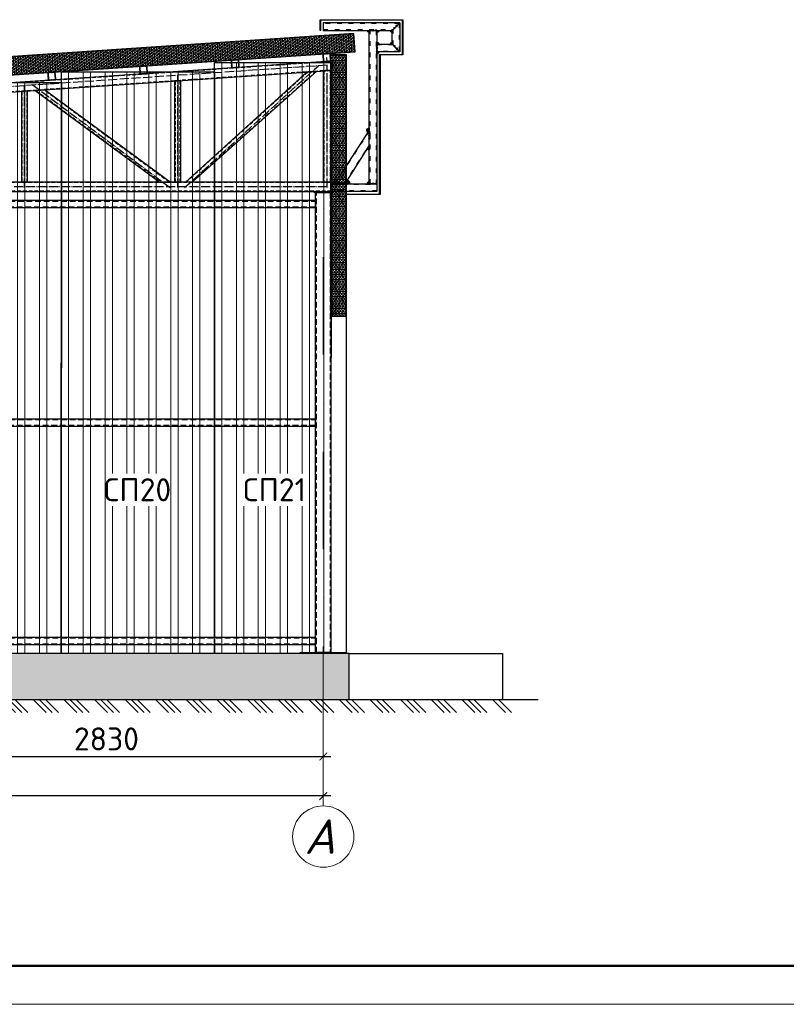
# Model space of a CAD drawing. Header units: millimetres. Extents: x 2842173 to 10151342, y -218675 to 375325.
# Tile 83 of 107: x 2941464 to 2951470, y 137725 to 150572. Entities that reach past the tile are written whole.
import ezdxf
from ezdxf.enums import TextEntityAlignment as Align

# ---------------------------------------------------------------- set-up
doc = ezdxf.new("R2010")
doc.units = ezdxf.units.MM
for name, pattern in [('$0$( Hidden )', [0.375, 0.25, -0.125]), ('ACAD_ISO03W100', [30, 12, -18]), ('ACAD_ISO04W100', [30.5, 24, -3, 0.5, -3]), ('DASH', [1.5, 0.5, -0.25, 0.5, -0.25]), ('DASHDOTX2', [50.8, 25.4, -12.7, 0, -12.7])]:
    doc.linetypes.add(name, pattern=pattern)
doc.layers.get('Defpoints').update_dxf_attribs({"color": 255})
doc.layers.add('D-Hatch (PROFIL)', color=7, linetype='Continuous')
doc.layers.add('РАЗМЕР', color=180, linetype='Continuous', lineweight=13)
doc.layers.add('тонкие', color=143, linetype='Continuous', lineweight=9)
doc.styles.add('ICOCPEUR', font='isocpeur.ttf')
doc.styles.add('ГОСТ300', font='isocpeur.ttf')
doc.styles.add('Оси', font='isocpeui.ttf')
doc.dimstyles.new('ГОСТ 50', dxfattribs={"dimtxt": 300, "dimasz": 100, "dimexe": 100, "dimexo": 80, "dimgap": 80, "dimtad": 1, "dimdec": 0, "dimlfac": 0.5, "dimtxsty": 'ГОСТ300', "dimblk": 'ARCHTICK', "dimcen": 50, "dimdle": 100, "dimadec": 0, "dimazin": 0, "dimtfac": 1, "dimtdec": 0, "dimtmove": 0, "dimatfit": 3, "dimldrblk": 'ARCHTICK', "dimfxl": 1, "dimlwe": 9, "dimarcsym": 0})

# ---------------------------------------------------------------- blocks, each defined once
blk = doc.blocks.new('*U293')
at = {"color": 0, "lineweight": -2}
for p, q in [((0, 0), (84.8528137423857, -84.8528137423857)), ((39.95303060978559, 0), (124.8058443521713, -84.8528137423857)), ((79.90606121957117, 0), (164.7588749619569, -84.8528137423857)), ((199.7651530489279, 0), (284.6179667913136, -84.8528137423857)), ((239.7181836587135, 0), (324.5709974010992, -84.8528137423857)), ((279.6712142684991, 0), (364.5240280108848, -84.8528137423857)), ((399.5303060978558, 0), (484.3831198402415, -84.8528137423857)), ((439.4833367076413, 0), (524.336150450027, -84.8528137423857)), ((479.4363673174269, 0), (564.2891810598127, -84.8528137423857)), ((599.2954591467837, 0), (684.1482728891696, -84.8528137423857)), ((639.2484897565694, 0), (724.1013034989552, -84.8528137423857)), ((679.201520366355, 0), (764.0543341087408, -84.8528137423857)), ((799.0606121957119, 0), (883.9134259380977, -84.8528137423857)), ((839.0136428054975, 0), (923.8664565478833, -84.8528137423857)), ((878.9666734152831, 0), (963.819487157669, -84.8528137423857)), ((998.82576524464, 0), (1083.678578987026, -84.8528137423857)), ((1038.778795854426, 0), (1123.631609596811, -84.8528137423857)), ((1078.731826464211, 0), (1163.584640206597, -84.8528137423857)), ((1198.590918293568, 0), (1283.443732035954, -84.8528137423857)), ((1238.543948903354, 0), (1323.396762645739, -84.8528137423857)), ((1278.496979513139, 0), (1363.349793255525, -84.8528137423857)), ((1398.356071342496, 0), (1483.208885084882, -84.8528137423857)), ((1438.309101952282, 0), (1523.161915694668, -84.8528137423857)), ((1478.262132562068, 0), (1563.114946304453, -84.8528137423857)), ((1598.121224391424, 0), (1682.97403813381, -84.8528137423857)), ((1638.07425500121, 0), (1722.927068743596, -84.8528137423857)), ((1678.027285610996, 0), (1762.880099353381, -84.8528137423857)), ((1797.886377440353, 0), (1882.739191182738, -84.8528137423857)), ((1837.839408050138, 0), (1922.692221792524, -84.8528137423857)), ((1877.792438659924, 0), (1962.64525240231, -84.8528137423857)), ((1997.651530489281, 0), (2082.504344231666, -84.8528137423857)), ((2037.604561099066, 0), (2122.457374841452, -84.8528137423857)), ((2077.557591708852, 0), (2162.410405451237, -84.8528137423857)), ((2197.416683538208, 0), (2282.269497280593, -84.8528137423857)), ((2237.369714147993, 0), (2322.222527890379, -84.8528137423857)), ((2277.322744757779, 0), (2362.175558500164, -84.8528137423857)), ((2397.181836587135, 0), (2482.03465032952, -84.8528137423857)), ((2437.13486719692, 0), (2521.987680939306, -84.8528137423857)), ((2477.087897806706, 0), (2561.940711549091, -84.8528137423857)), ((2596.946989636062, 0), (2681.799803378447, -84.8528137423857)), ((2636.900020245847, 0), (2721.752833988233, -84.8528137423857)), ((2676.853050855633, 0), (2761.705864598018, -84.8528137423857)), ((2796.712142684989, 0), (2881.564956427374, -84.8528137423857)), ((2836.665173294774, 0), (2921.51798703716, -84.8528137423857)), ((2876.61820390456, 0), (2961.471017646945, -84.8528137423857)), ((2996.477295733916, 0), (3081.330109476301, -84.8528137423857)), ((3036.430326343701, 0), (3121.283140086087, -84.8528137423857)), ((3076.383356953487, 0), (3161.236170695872, -84.8528137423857)), ((3196.242448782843, 0), (3281.095262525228, -84.8528137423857)), ((3236.195479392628, 0), (3321.048293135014, -84.8528137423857)), ((3276.148510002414, 0), (3361.001323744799, -84.8528137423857)), ((3396.00760183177, 0), (3480.860415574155, -84.8528137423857)), ((3435.960632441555, 0), (3520.813446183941, -84.8528137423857)), ((3475.913663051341, 0), (3560.766476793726, -84.8528137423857)), ((3595.772754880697, 0), (3680.625568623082, -84.8528137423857)), ((3635.725785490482, 0), (3720.578599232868, -84.8528137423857)), ((3675.678816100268, 0), (3760.531629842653, -84.8528137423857)), ((3795.537907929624, 0), (3880.390721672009, -84.8528137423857)), ((3835.490938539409, 0), (3920.343752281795, -84.8528137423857)), ((3875.443969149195, 0), (3960.29678289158, -84.8528137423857)), ((3995.303060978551, 0), (4080.155874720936, -84.8528137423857)), ((4035.256091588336, 0), (4120.108905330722, -84.8528137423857)), ((4075.209122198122, 0), (4160.061935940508, -84.8528137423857)), ((4195.068214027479, 0), (4279.921027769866, -84.8528137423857)), ((4235.021244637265, 0), (4319.874058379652, -84.8528137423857)), ((4274.974275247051, 0), (4359.827088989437, -84.8528137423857)), ((4394.833367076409, 0), (4479.686180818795, -84.8528137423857)), ((4434.786397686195, 0), (4519.639211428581, -84.8528137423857)), ((4474.73942829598, 0), (4559.592242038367, -84.8528137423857)), ((4594.598520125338, 0), (4679.451333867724, -84.8528137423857)), ((4634.551550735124, 0), (4719.40436447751, -84.8528137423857)), ((4674.50458134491, 0), (4759.357395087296, -84.8528137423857)), ((4794.363673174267, 0), (4879.216486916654, -84.8528137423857)), ((4834.316703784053, 0), (4919.169517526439, -84.8528137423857)), ((4874.269734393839, 0), (4959.122548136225, -84.8528137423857)), ((4994.128826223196, 0), (5078.981639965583, -84.8528137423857)), ((5034.081856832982, 0), (5118.934670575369, -84.8528137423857)), ((5074.034887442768, 0), (5158.887701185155, -84.8528137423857)), ((5193.893979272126, 0), (5278.746793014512, -84.8528137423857)), ((5233.847009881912, 0), (5318.699823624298, -84.8528137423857)), ((5273.800040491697, 0), (5358.652854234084, -84.8528137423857)), ((5393.659132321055, 0), (5478.511946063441, -84.8528137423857)), ((5433.612162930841, 0), (5518.464976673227, -84.8528137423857)), ((5473.565193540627, 0), (5558.418007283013, -84.8528137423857)), ((5593.424285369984, 0), (5678.277099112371, -84.8528137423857)), ((5633.37731597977, 0), (5718.230129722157, -84.8528137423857)), ((5673.330346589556, 0), (5758.183160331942, -84.8528137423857)), ((5793.189438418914, 0), (5878.0422521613, -84.8528137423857)), ((5833.142469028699, 0), (5917.995282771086, -84.8528137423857)), ((5873.095499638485, 0), (5957.948313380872, -84.8528137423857)), ((5992.954591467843, 0), (6077.807405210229, -84.8528137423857)), ((6032.907622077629, 0), (6117.760435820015, -84.8528137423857)), ((6072.860652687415, 0), (6157.713466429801, -84.8528137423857)), ((6192.719744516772, 0), (6277.572558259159, -84.8528137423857)), ((6232.672775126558, 0), (6317.525588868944, -84.8528137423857)), ((6272.625805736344, 0), (6357.47861947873, -84.8528137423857)), ((6392.484897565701, 0), (6477.337711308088, -84.8528137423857)), ((6432.437928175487, 0), (6517.290741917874, -84.8528137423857)), ((6472.390958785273, 0), (6557.24377252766, -84.8528137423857)), ((6592.250050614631, 0), (6677.102864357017, -84.8528137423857)), ((6632.203081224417, 0), (6717.055894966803, -84.8528137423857)), ((6672.156111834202, 0), (6757.008925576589, -84.8528137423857)), ((6792.01520366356, 0), (6876.868017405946, -84.8528137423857)), ((6831.968234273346, 0), (6916.821048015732, -84.8528137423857)), ((6871.921264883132, 0), (6956.774078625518, -84.8528137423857)), ((6991.780356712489, 0), (7076.633170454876, -84.8528137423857)), ((7031.733387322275, 0), (7116.586201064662, -84.8528137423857)), ((7071.686417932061, 0), (7156.539231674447, -84.8528137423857)), ((7191.545509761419, 0), (7276.398323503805, -84.8528137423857)), ((7231.498540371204, 0), (7316.351354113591, -84.8528137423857))]:
    blk.add_line(p, q, dxfattribs=at)
blk = doc.blocks.new('*U374')
at = {"color": 0, "linetype": 'ByBlock', "lineweight": -2}
for p, q in [((0, 0), (-1.4210854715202e-14, -56.5685424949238)), ((28.28427124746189, -28.28427124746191), (-28.28427124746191, -28.2842712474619)), ((85.52284749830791, -85.52284749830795), (28.95430500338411, -85.52284749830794)), ((57.23857625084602, -57.23857625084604), (57.238576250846, -113.8071187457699)), ((142.7614237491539, -142.761423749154), (86.19288125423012, -142.761423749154)), ((114.477152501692, -114.4771525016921), (114.477152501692, -171.0456949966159)), ((199.9999999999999, -200.0000000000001), (143.4314575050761, -200)), ((171.715728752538, -171.7157287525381), (171.715728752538, -228.284271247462))]:
    blk.add_line(p, q, dxfattribs=at)
blk = doc.blocks.new('*U375')
at = {"color": 0, "linetype": 'ByBlock', "lineweight": -2}
for p, q in [((0, 0), (40, 40)), ((40, 0), (2.449293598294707e-15, 40)), ((80, 0), (120, 40)), ((120, 0), (80, 40)), ((160, 0), (200, 40)), ((200, 0), (160, 40))]:
    blk.add_line(p, q, dxfattribs=at)
blk = doc.blocks.new('o')
at = {"layer": 'D-Hatch (PROFIL)'}
h = blk.add_hatch(dxfattribs=at)
h.set_pattern_fill('ANSI38', color=256)
h.set_pattern_definition([(45, (2982817.650287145, 102749.6082438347), (-2.245064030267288, 2.245064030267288), []), (135, (2982817.650287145, 102749.6082438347), (-6.735192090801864, 2.245064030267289), [7.9375, -4.7625])])
h.paths.add_polyline_path([(2982867.650287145, 102794.2082438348, 0.414213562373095), (2982862.250287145, 102799.6082438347), (2982823.050287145, 102799.6082438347, 0.4142135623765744), (2982817.650287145, 102794.2082438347), (2982817.650287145, 102755.0082438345, 0.4142135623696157), (2982823.050287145, 102749.6082438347), (2982862.250287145, 102749.6082438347, 0.4142135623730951), (2982867.650287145, 102755.0082438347)])
h.paths.add_polyline_path([(2982865.400287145, 102755.0082438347, -0.4142135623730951), (2982862.250287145, 102751.8582438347), (2982823.050287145, 102751.8582438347, -0.4142135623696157), (2982819.900287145, 102755.0082438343), (2982819.900287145, 102794.2082438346, -0.414213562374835), (2982823.050287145, 102797.3582438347), (2982862.250287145, 102797.3582438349, -0.4142135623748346), (2982865.400287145, 102794.2082438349)], flags=16)
at = {"color": 0, "linetype": 'ByBlock', "lineweight": 30}
blk.add_lwpolyline([(2982823.050287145, 102749.6082438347), (2982862.250287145, 102749.6082438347, 0.414213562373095), (2982867.650287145, 102755.0082438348), (2982867.650287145, 102794.2082438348, 0.414213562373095), (2982862.250287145, 102799.6082438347), (2982823.050287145, 102799.6082438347, 0.414213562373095), (2982817.650287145, 102794.2082438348), (2982817.650287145, 102755.0082438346, 0.414213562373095), (2982823.050287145, 102749.6082438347, 0.414213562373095)], format="xyb", dxfattribs=at)
blk.add_lwpolyline([(2982823.050287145, 102751.8582438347), (2982862.250287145, 102751.8582438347, 0.4142135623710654), (2982865.400287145, 102755.0082438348), (2982865.400287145, 102794.2082438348, 0.4142135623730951), (2982862.250287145, 102797.3582438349), (2982823.050287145, 102797.3582438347, 0.4142135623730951), (2982819.900287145, 102794.2082438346), (2982819.900287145, 102755.0082438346, 0.4142135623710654)], format="xyb", close=True, dxfattribs=at)
blk = doc.blocks.new('*U20')
at = {"lineweight": 9}
for p, q in [((-20, 292), (400, 292)), ((400, -5), (-20, -5))]:
    blk.add_line(p, q, dxfattribs=at)
at = {"lineweight": 50}
blk.add_line((395, 0), (0, 0), dxfattribs=at)
blk = doc.blocks.new('*U324')
at = {"color": 0, "linetype": 'DASHDOTX2', "lineweight": -2, "ltscale": 50}
blk.add_line((0, 1209.390452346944), (0, 8254.616225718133), dxfattribs=at)
at = {"color": 0, "linetype": 'DASHDOTX2', "lineweight": -2, "ltscale": 30}
blk.add_lwpolyline([(2.449293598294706e-14, 400), (0, 1209.390452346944)], dxfattribs=at)
at = {"color": 0, "linetype": 'Continuous', "lineweight": -2}
blk.add_circle((0, 0), 400, dxfattribs=at)
at = {"style": 'Оси'}
blk.add_attdef('OS1', text='', height=450, dxfattribs=at).set_placement((-43.74666299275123, 0), align=Align.MIDDLE_CENTER)
blk = doc.blocks.new('_ArchTick')
at = {"color": 0, "linetype": 'ByBlock', "const_width": 0.15}
blk.add_lwpolyline([(-0.5, -0.5), (0.5, 0.5)], dxfattribs=at)
blk = doc.blocks.new('*D461')
at = {"color": 0, "lineweight": 9, "transparency": 16777216}
for p, q in [((2939766.26237009, 141620.0659147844), (2939766.26237009, 140857.6408039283)), ((2945426.306308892, 141488.272802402), (2945426.306308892, 140857.6408039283))]:
    blk.add_line(p, q, dxfattribs=at)
at = {"color": 0, "lineweight": -2, "transparency": 16777216}
blk.add_line((2939666.26237009, 140957.6408039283), (2945526.306308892, 140957.6408039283), dxfattribs=at)
at = {"layer": 'Defpoints', "color": 0, "transparency": 16777216}
for p in [(2939766.26237009, 141700.0659147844), (2945426.306308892, 141568.272802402), (2945426.306308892, 140957.6408039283)]:
    blk.add_point(p, dxfattribs=at)
at = {"color": 0, "lineweight": -2, "transparency": 16777216, "xscale": 100, "yscale": 100, "zscale": 100, "rotation": 180}
blk.add_blockref('_ArchTick', (2939766.26237009, 140957.6408039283), dxfattribs=at)
at = {"color": 0, "lineweight": -2, "transparency": 16777216, "xscale": 100, "yscale": 100, "zscale": 100}
blk.add_blockref('_ArchTick', (2945426.306308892, 140957.6408039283), dxfattribs=at)
at = {"color": 0, "transparency": 16777216, "insert": (2942596.28433949, 141187.6408039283), "char_height": 300, "attachment_point": 5, "style": 'ГОСТ300'}
blk.add_mtext('2830', dxfattribs=at)
blk = doc.blocks.new('*D462')
at = {"color": 0, "lineweight": 9, "transparency": 16777216}
for p, q in [((2934106.135754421, 141085.3370444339), (2934106.135754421, 140343.1133834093)), ((2945426.306308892, 141085.3370444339), (2945426.306308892, 140343.1133834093))]:
    blk.add_line(p, q, dxfattribs=at)
at = {"color": 0, "lineweight": -2, "transparency": 16777216}
blk.add_line((2945526.306308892, 140443.1133834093), (2934006.135754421, 140443.1133834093), dxfattribs=at)
at = {"layer": 'Defpoints', "color": 0, "transparency": 16777216}
for p in [(2934106.135754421, 141165.3370444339), (2945426.306308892, 141165.3370444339), (2934106.135754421, 140443.1133834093)]:
    blk.add_point(p, dxfattribs=at)
at = {"color": 0, "lineweight": -2, "transparency": 16777216, "xscale": 100, "yscale": 100, "zscale": 100, "rotation": 180}
blk.add_blockref('_ArchTick', (2934106.135754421, 140443.1133834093), dxfattribs=at)
at = {"color": 0, "lineweight": -2, "transparency": 16777216, "xscale": 100, "yscale": 100, "zscale": 100}
blk.add_blockref('_ArchTick', (2945426.306308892, 140443.1133834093), dxfattribs=at)
at = {"color": 0, "transparency": 16777216, "insert": (2939766.221031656, 140673.1133834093), "char_height": 300, "attachment_point": 5, "style": 'ГОСТ300'}
blk.add_mtext('5660', dxfattribs=at)

msp = doc.modelspace()

# ---------------------------------------------------------------- hatches: boundary and pattern name
h = msp.add_hatch(color=256)
edge = h.paths.add_edge_path()
edge.add_line((2946026.768693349, 150427.0659147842), (2946026.768693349, 150407.0659147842))
edge.add_arc((2946024.516242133, 150429.8134635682), 22.85879507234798, 174.3450337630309, 275.65496623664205, ccw=False)
edge.add_line((2946001.768693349, 150432.0659147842), (2946021.768693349, 150432.0659147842))
edge.add_line((2946021.768693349, 150432.0659147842), (2946026.768693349, 150427.0659147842))
h = msp.add_hatch(color=256)
edge = h.paths.add_edge_path()
edge.add_line((2946131.768693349, 150432.0659147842), (2946151.768693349, 150432.0659147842))
edge.add_arc((2946129.021144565, 150429.8134635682), 22.85879507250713, -95.65496623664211, 5.654966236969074, ccw=False)
edge.add_line((2946126.768693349, 150407.0659147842), (2946126.768693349, 150427.0659147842))
edge.add_line((2946126.768693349, 150427.0659147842), (2946131.768693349, 150432.0659147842))
h = msp.add_hatch(color=256)
edge = h.paths.add_edge_path()
edge.add_line((2946326.768693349, 150427.0659147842), (2946326.768693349, 150407.0659147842))
edge.add_arc((2946324.516242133, 150429.8134635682), 22.85879507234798, 174.3450337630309, 275.65496623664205, ccw=False)
edge.add_line((2946301.768693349, 150432.0659147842), (2946321.768693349, 150432.0659147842))
edge.add_line((2946321.768693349, 150432.0659147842), (2946326.768693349, 150427.0659147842))
h = msp.add_hatch(color=256)
edge = h.paths.add_edge_path()
edge.add_line((2946126.768693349, 150257.0659147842), (2946126.768693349, 150277.0659147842))
edge.add_arc((2946129.021144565, 150254.3183660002), 22.85879507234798, -5.654966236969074, 95.65496623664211, ccw=False)
edge.add_line((2946151.768693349, 150252.0659147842), (2946131.768693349, 150252.0659147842))
edge.add_line((2946131.768693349, 150252.0659147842), (2946126.768693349, 150257.0659147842))
h = msp.add_hatch(color=256)
edge = h.paths.add_edge_path()
edge.add_line((2946321.768693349, 150252.0659147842), (2946301.768693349, 150252.0659147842))
edge.add_arc((2946324.516242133, 150254.3183660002), 22.85879507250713, 84.34503376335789, 185.6549662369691, ccw=False)
edge.add_line((2946326.768693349, 150277.0659147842), (2946326.768693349, 150257.0659147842))
edge.add_line((2946326.768693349, 150257.0659147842), (2946321.768693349, 150252.0659147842))
h = msp.add_hatch(color=256)
edge = h.paths.add_edge_path()
edge.add_line((2946131.768693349, 150152.0659147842), (2946151.768693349, 150152.0659147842))
edge.add_arc((2946129.021144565, 150149.8134635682), 22.85879507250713, -95.65496623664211, 5.654966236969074, ccw=False)
edge.add_line((2946126.768693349, 150127.0659147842), (2946126.768693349, 150147.0659147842))
edge.add_line((2946126.768693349, 150147.0659147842), (2946131.768693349, 150152.0659147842))
h = msp.add_hatch(color=256)
edge = h.paths.add_edge_path()
edge.add_line((2946022.998236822, 149126.607995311), (2946005.79777685, 149100.1517596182))
edge.add_arc((2946026.957174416, 149126.0043568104), 33.40773693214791, 90.32325526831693, 230.7009397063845, ccw=False)
edge.add_line((2946026.768693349, 149159.4115620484), (2946026.768693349, 149132.4073801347))
edge.add_line((2946026.768693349, 149132.4073801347), (2946022.998236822, 149126.607995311))
h = msp.add_hatch(color=256)
edge = h.paths.add_edge_path()
edge.add_line((2946026.768693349, 148925.9076899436), (2946026.768693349, 148872.7320795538))
edge.add_arc((2946018.92289307, 148893.5309123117), 22.22944052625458, 216.7591603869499, 290.6676343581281, ccw=False)
edge.add_line((2946001.113595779, 148880.2276436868), (2946026.768693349, 148925.9076899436))
h = msp.add_hatch(color=256)
edge = h.paths.add_edge_path()
edge.add_line((2945571.443321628, 148432.0659142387), (2945533.42375462, 148432.0659142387))
edge.add_arc((2945582.294420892, 148419.5542447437), 50.44684227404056, 64.1154605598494, 165.6398064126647, ccw=False)
edge.add_line((2945604.31744582, 148464.9400384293), (2945571.443321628, 148432.0659142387))
h = msp.add_hatch(color=256)
edge = h.paths.add_edge_path()
edge.add_line((2945712.864677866, 148432.0659142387), (2945774.653617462, 148432.0659142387))
edge.add_arc((2945735.294176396, 148431.3613725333), 39.36574627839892, 1.025496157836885, 91.04809103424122)
edge.add_line((2945734.574113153, 148470.7205326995), (2945712.864677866, 148432.0659142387))
h = msp.add_hatch(color=256)
edge = h.paths.add_edge_path()
edge.add_line((2946021.768693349, 148432.0659147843), (2946001.768693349, 148432.0659147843))
edge.add_arc((2946024.516242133, 148434.3183660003), 22.85879507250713, 84.34503376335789, 185.6549662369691, ccw=False)
edge.add_line((2946026.768693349, 148457.0659147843), (2946026.768693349, 148437.0659147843))
edge.add_line((2946026.768693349, 148437.0659147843), (2946021.768693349, 148432.0659147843))
at = {"linetype": 'ByBlock', "lineweight": 25}
h = msp.add_hatch(dxfattribs=at)
h.set_pattern_fill('AR-CONC', color=0, scale=2.5)
h.set_pattern_definition([(49.99999999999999, (2933766.129275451, 141700.0659147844), (455.46167249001, -39.84771384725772), [47.625, -523.875]), (355, (2933766.129275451, 141700.0659147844), (-88.10855356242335, 477.6421130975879), [38.1, -419.101460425]), (100.4514447, (2933804.084292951, 141696.7452810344), (367.3531177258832, 437.7943797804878), [40.47502199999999, -445.2256114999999]), (46.18420000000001, (2933766.129275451, 141827.0659147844), (677.6976022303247, -105.1058198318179), [71.4375, -785.8125]), (96.63555760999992, (2933822.604025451, 141818.3071647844), (593.5103351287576, 618.5653114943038), [60.71255785, -667.8390204]), (351.1841511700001, (2933766.129275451, 141827.0659147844), (593.5103351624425, 618.5653114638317), [57.149917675, -628.6493298]), (21, (2933829.629275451, 141795.3159147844), (379.0359781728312, -255.662995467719), [47.625, -523.875]), (326.0000000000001, (2933829.629275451, 141795.3159147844), (154.5050708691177, 460.4699153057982), [38.1, -419.1]), (71.45144499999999, (2933861.215606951, 141774.0106650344), (533.5410481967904, 204.8069222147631), [40.475022, -445.224844]), (37.50000000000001, (2933766.129275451, 141700.0659147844), (7.721508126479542, 211.3875971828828), [0, -414.02, 0, -425.45, 0, -420.6875]), (7.499999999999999, (2933766.129275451, 141700.0659147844), (167.0491562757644, 250.4514370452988), [0, -242.57, 0, -404.495, 0, -160.3375]), (327.5, (2933624.524275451, 141700.0659147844), (338.9764879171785, -14.32185998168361), [0, -158.75, 0, -495.3, 0, -657.2249999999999]), (317.5, (2933561.024275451, 141700.0659147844), (370.3229534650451, 63.56622758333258), [0, -206.375, 0, -328.93, 0, -466.725])])
h.paths.add_polyline_path([(2945766.308953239, 142300.0659147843), (2933766.129275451, 142300.0659147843), (2933766.129275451, 141700.0659147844), (2945766.308953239, 141700.0659147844)])
at = {"layer": 'тонкие', "ltscale": 15}
h = msp.add_hatch(dxfattribs=at)
h.set_pattern_fill('NET3', color=256, scale=9.999999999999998, angle=-86.12371083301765)
h.set_pattern_definition([(273.8762891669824, (684779.6452982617, 24543845.62011025), (31.67736680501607, 2.146376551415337), []), (333.8762891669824, (684779.6452982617, 24543845.62011025), (13.97986678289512, 28.50659265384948), []), (33.87628916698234, (684779.6452982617, 24543845.62011025), (-17.69750002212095, 26.36021610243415), [])])
h.paths.add_polyline_path([(2945841.892066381, 150152.9334528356), (2945825.667487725, 150392.3844145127), (2933757.10362198, 149577.9718072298), (2933773.328200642, 149338.5208455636)])
h = msp.add_hatch(dxfattribs=at)
h.set_pattern_fill('NET3', color=256, scale=10)
h.set_pattern_definition([(0, (-21570882.28504908, -424252.9405714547), (0, 31.75), []), (59.99999999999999, (-21570882.28504908, -424252.9405714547), (-27.49630657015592, 15.875), []), (120, (-21570882.28504908, -424252.9405714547), (-27.49630657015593, -15.87499999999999), [])])
h.paths.add_polyline_path([(2945726.303595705, 150116.0660110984), (2945526.303595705, 150116.0660110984), (2945526.303595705, 146700.0659147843), (2945726.303595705, 146700.0659147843)])
h = msp.add_hatch(dxfattribs=at)
h.set_pattern_fill('ANSI32', color=256, scale=30, angle=45)
h.set_pattern_definition([(90, (2944006.133042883, 142300.0659147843), (-285.7500000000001, 0), []), (90, (2944101.383084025, 142395.3159559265), (-285.7500000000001, 0), [])])
h.paths.add_polyline_path([(2944007.832331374, 150012.0644710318), (2945527.155951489, 150012.0644710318), (2945525.456662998, 142300.0659147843), (2944006.133042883, 142300.0659147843)])
h = msp.add_hatch(dxfattribs=at)
h.set_pattern_fill('ANSI32', color=256, scale=30, angle=45)
h.set_pattern_definition([(90, (2942006.133042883, 142300.0659147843), (-285.7500000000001, 0), []), (90, (2942101.383084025, 142395.3159559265), (-285.7500000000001, 0), [])])
h.paths.add_polyline_path([(2942007.832331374, 149892.0644710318), (2944007.832331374, 149892.0644710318), (2944006.133042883, 142300.0659147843), (2942006.133042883, 142300.0659147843)])
h = msp.add_hatch(dxfattribs=at)
h.set_pattern_fill('ANSI32', color=256, scale=30, angle=45)
h.set_pattern_definition([(90, (2940006.133042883, 142300.0659147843), (-285.7500000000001, 0), []), (90, (2940101.383084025, 142395.3159559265), (-285.7500000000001, 0), [])])
h.paths.add_polyline_path([(2940007.832331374, 149752.0644710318), (2942007.832331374, 149752.0644710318), (2942006.133042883, 142300.0659147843), (2940006.133042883, 142300.0659147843)])

# ---------------------------------------------------------------- linework, layer by layer
for p, q in [((2945477.125898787, 150027.9885490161), (2945473.95257855, 150077.8953407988)), ((2945526.306307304, 150031.3186000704), (2934006.133042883, 149250.8585246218)), ((2945726.303595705, 146700.0659147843), (2945726.303595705, 142300.0659147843)), ((2945766.308953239, 142300.0659147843), (2947766.308953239, 142300.0659147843)), ((2947766.308953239, 142300.0659147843), (2947766.308953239, 141700.0659147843))]:
    msp.add_line(p, q)
at = {"color": 6, "linetype": 'ACAD_ISO04W100', "ltscale": 5}
for p, q in [((2945476.306307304, 149977.9773396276), (2934056.133042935, 149204.0016091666)), ((2943616.158461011, 148382.0659159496), (2945361.973435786, 149970.549139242)), ((2945476.306307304, 148382.0659148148), (2945476.306307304, 149977.9773396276)), ((2943526.306307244, 148382.0659160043), (2943526.306307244, 149851.2859466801)), ((2941526.306307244, 148382.0659172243), (2941526.306307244, 149721.3460564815)), ((2941627.05245332, 149727.8915280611), (2943426.405600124, 148382.0659160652)), ((2945476.306307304, 148392.0659148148), (2934006.135754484, 148392.0659221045))]:
    msp.add_line(p, q, dxfattribs=at)
at = {"lineweight": 30}
msp.add_line((2932494.303883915, 141700.0659147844), (2948229.853534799, 141700.0659147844), dxfattribs=at)
at = {"color": 248, "true_color": 0x641213}
msp.add_lwpolyline([(2945726.309020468, 148292.0659143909), (2945726.309020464, 148297.0659143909), (2946161.768695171, 148297.0659148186), (2946161.768693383, 150117.0659147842), (2946461.768693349, 150117.0659147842), (2946461.768693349, 150567.0659147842), (2945391.768693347, 150567.0659147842), (2945391.768693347, 150432.0659147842), (2945386.768693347, 150432.0659147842), (2945386.768693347, 150572.0659147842), (2946466.768693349, 150572.0659147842), (2946466.768693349, 150112.0659147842), (2946166.768693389, 150112.0659147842), (2946166.768695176, 148292.0659148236)], close=True, dxfattribs=at)
for points in [[(2946426.768693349, 150532.0659147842), (2945426.768693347, 150532.0659147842), (2945426.768693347, 150432.0659147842), (2946326.768693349, 150432.0659147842)], [(2946426.768693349, 150152.0659147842), (2946326.768693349, 150252.0659147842), (2946326.768693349, 150432.0659147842), (2946426.768693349, 150532.0659147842)], [(2946126.768693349, 148432.0659147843), (2946026.768693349, 148432.0659147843), (2946026.768693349, 150432.0659147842), (2946126.768693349, 150432.0659147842)], [(2946426.768693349, 150152.0659147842), (2946126.768693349, 150152.0659147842), (2946126.768693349, 150252.0659147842), (2946326.768693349, 150252.0659147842)], [(2946026.768693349, 149132.4073801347), (2945571.443321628, 148432.0659142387), (2945712.864677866, 148432.0659142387), (2946026.768693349, 148925.9076899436)], [(2946126.768693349, 148332.0659147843), (2945526.306307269, 148332.0659141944), (2945526.306307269, 148432.0659141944), (2946126.768693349, 148432.0659147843)], [(2945326.306307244, 142316.0659147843), (2945326.306307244, 148316.0659147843), (2945526.306307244, 148316.0659147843), (2945526.306307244, 142316.0659147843)]]:
    msp.add_lwpolyline(points, close=True)
at = {"linetype": 'ByBlock', "ltscale": 50}
for points in [[(2945841.892066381, 150152.9334528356), (2945825.667487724, 150392.3844145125), (2933757.10362198, 149577.9718072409), (2933773.328200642, 149338.5208455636)], [(2945526.303595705, 150116.0660110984), (2945726.303595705, 150116.0660110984), (2945726.303595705, 146700.0659147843), (2945526.303595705, 146700.0659147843)]]:
    msp.add_lwpolyline(points, close=True, dxfattribs=at)
for points in [[(2946026.768693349, 150427.0659147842), (2946026.768693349, 150407.0659147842, -0.4732848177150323), (2946001.768693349, 150432.0659147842), (2946021.768693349, 150432.0659147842), (2946026.768693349, 150427.0659147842)], [(2946131.768693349, 150432.0659147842), (2946151.768693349, 150432.0659147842, -0.4732848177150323), (2946126.768693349, 150407.0659147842), (2946126.768693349, 150427.0659147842), (2946131.768693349, 150432.0659147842)], [(2946326.768693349, 150427.0659147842), (2946326.768693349, 150407.0659147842, -0.4732848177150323), (2946301.768693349, 150432.0659147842), (2946321.768693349, 150432.0659147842), (2946326.768693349, 150427.0659147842)], [(2946126.768693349, 150257.0659147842), (2946126.768693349, 150277.0659147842, -0.4732848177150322), (2946151.768693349, 150252.0659147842), (2946131.768693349, 150252.0659147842), (2946126.768693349, 150257.0659147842)], [(2946321.768693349, 150252.0659147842), (2946301.768693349, 150252.0659147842, -0.4732848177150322), (2946326.768693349, 150277.0659147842), (2946326.768693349, 150257.0659147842), (2946321.768693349, 150252.0659147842)], [(2946131.768693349, 150152.0659147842), (2946151.768693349, 150152.0659147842, -0.4732848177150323), (2946126.768693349, 150127.0659147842), (2946126.768693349, 150147.0659147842), (2946131.768693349, 150152.0659147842)], [(2946022.998236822, 149126.607995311), (2946005.79777685, 149100.1517596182, -0.7026663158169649), (2946026.768693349, 149159.4115620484), (2946026.768693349, 149132.4073801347), (2946022.998236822, 149126.607995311)], [(2946026.768693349, 148925.9076899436), (2946026.768693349, 148872.7320795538, -0.3341513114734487), (2946001.113595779, 148880.2276436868), (2946026.768693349, 148925.9076899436)], [(2945571.443321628, 148432.0659142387), (2945533.42375462, 148432.0659142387, -0.4744304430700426), (2945604.31744582, 148464.9400384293), (2945571.443321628, 148432.0659142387)], [(2945712.864677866, 148432.0659142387), (2945774.653617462, 148432.0659142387, 0.4143290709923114), (2945734.574113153, 148470.7205326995), (2945712.864677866, 148432.0659142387)], [(2946021.768693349, 148432.0659147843), (2946001.768693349, 148432.0659147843, -0.4732848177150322), (2946026.768693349, 148457.0659147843), (2946026.768693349, 148437.0659147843), (2946021.768693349, 148432.0659147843)]]:
    msp.add_lwpolyline(points, format="xyb")
at = {"color": 5}
for points in [[(2945526.306122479, 149911.0655975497), (2945526.306307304, 150031.3186000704), (2934006.133042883, 149250.8585246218), (2934006.133042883, 149130.6055341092), (2945526.306122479, 149911.0655975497)], [(2943626.306307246, 148452.065909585), (2945214.541187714, 149890.2980697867), (2945341.841530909, 149898.5686284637), (2943715.884998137, 148452.0659098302), (2943626.306307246, 148452.0659095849)], [(2943426.306307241, 148452.065909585), (2941789.522339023, 149657.5621309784), (2941664.760902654, 149649.4565221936), (2943292.806077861, 148452.0659086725), (2943426.306307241, 148452.0659095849)]]:
    msp.add_lwpolyline(points, dxfattribs=at)
at = {"color": 5, "linetype": 'DASH', "ltscale": 100}
for points in [[(2945526.306122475, 149917.090896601), (2945526.3063073, 150025.3186000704), (2934006.133042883, 149244.8458750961), (2934006.133042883, 149136.6181836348)], [(2943635.178924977, 148452.0659096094), (2945224.223546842, 149890.9271216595), (2945332.187437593, 149897.9414129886), (2943707.042510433, 148452.0659098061)], [(2945520.306122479, 149910.675784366), (2945432.306122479, 149904.6806855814), (2945432.306307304, 148452.0659147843), (2945520.306307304, 148452.0659147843)], [(2943560.306307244, 149777.668912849), (2943492.306307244, 149773.2510301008), (2943492.306307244, 148452.0659093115), (2943560.306307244, 148452.0659093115)], [(2941560.305062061, 149642.1743254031), (2941492.305062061, 149637.7564426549), (2941492.306307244, 148452.0659093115), (2941560.306307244, 148452.0659093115)], [(2943416.302849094, 148452.0659095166), (2941780.300085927, 149656.9629716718), (2941673.981106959, 149650.0555483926), (2943302.827677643, 148452.0659087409)], [(2945526.306307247, 148338.0659147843), (2945526.3063073, 148446.0659147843), (2934006.13575451, 148446.0658819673), (2934006.135754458, 148338.0658819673)]]:
    msp.add_lwpolyline(points, close=True, dxfattribs=at)
at = {"color": 190, "lineweight": 30}
for points in [[(2944007.832331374, 150012.0644710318), (2945527.155951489, 150012.0644710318), (2945525.456662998, 142300.0659147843), (2944006.133042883, 142300.0659147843)], [(2942007.832331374, 149892.0644710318), (2944007.832331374, 149892.0644710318), (2944006.133042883, 142300.0659147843), (2942006.133042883, 142300.0659147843)], [(2940007.832331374, 149752.0644710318), (2942007.832331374, 149752.0644710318), (2942006.133042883, 142300.0659147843), (2940006.133042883, 142300.0659147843)]]:
    msp.add_lwpolyline(points, close=True, dxfattribs=at)
at = {"color": 5}
for points in [[(2945526.319761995, 149911.0664836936), (2945426.306122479, 149904.2908723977), (2945426.306307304, 148452.0659147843), (2945526.306307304, 148452.0659147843)], [(2943566.319798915, 149778.0596025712), (2943486.306307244, 149772.8612169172), (2943486.306307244, 148452.0659093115), (2943566.306307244, 148452.0659093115)], [(2941566.318553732, 149642.5650151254), (2941486.305062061, 149637.3666294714), (2941486.306307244, 148452.0659093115), (2941566.306307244, 148452.0659093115)], [(2945526.306307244, 148332.0659147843), (2945526.306307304, 148452.0659147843), (2934006.135754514, 148452.0658819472), (2934006.135754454, 148332.0658819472)]]:
    msp.add_lwpolyline(points, close=True, dxfattribs=at)
at = {"color": 0, "linetype": 'ByBlock'}
for points in [[(2945306.306307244, 148332.0659147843), (2945546.306307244, 148332.0659147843), (2945546.306307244, 148316.0659147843), (2945306.306307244, 148316.0659147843)], [(2945126.306307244, 142316.0659147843), (2945726.306307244, 142316.0659147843), (2945726.306307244, 142300.0659147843), (2945126.306307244, 142300.0659147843)]]:
    msp.add_lwpolyline(points, close=True, dxfattribs=at)
at = {"color": 0, "linetype": '$0$( Hidden )', "ltscale": 300}
for points in [[(2945336.306307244, 142316.0659147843), (2945336.306307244, 148316.0659147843), (2945516.306307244, 148316.0659147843), (2945516.306307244, 142316.0659147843)], [(2939866.260202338, 148206.0660804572), (2945326.304137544, 148206.0660804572), (2945326.304137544, 148126.0660804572), (2939866.260202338, 148126.0660804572)], [(2939866.262372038, 145356.0659147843), (2945326.306307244, 145356.0659147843), (2945326.306307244, 145276.0659147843), (2939866.262372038, 145276.0659147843)], [(2939866.264541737, 142506.0657491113), (2945326.306307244, 142506.0657491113), (2945326.306307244, 142426.0657491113), (2939866.264541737, 142426.0657491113)]]:
    msp.add_lwpolyline(points, close=True, dxfattribs=at)
at = {"color": 0, "linetype": 'ByBlock', "ltscale": 50}
for points in [[(2939866.260202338, 148216.0660804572), (2945326.304137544, 148216.0660804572), (2945326.304137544, 148116.0660804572), (2939866.260202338, 148116.0660804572)], [(2939866.262372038, 145366.0659147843), (2945326.306307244, 145366.0659147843), (2945326.306307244, 145266.0659147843), (2939866.262372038, 145266.0659147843)], [(2939866.264541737, 142516.0657491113), (2945326.306307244, 142516.0657491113), (2945326.306307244, 142416.0657491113), (2939866.264541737, 142416.0657491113)]]:
    msp.add_lwpolyline(points, close=True, dxfattribs=at)
at = {"lineweight": 30}
msp.add_lwpolyline([(2945766.308953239, 141700.0659147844), (2945766.308953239, 142300.0659147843), (2933766.129275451, 142300.0659147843), (2933766.129275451, 141700.0659147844)], dxfattribs=at)
at = {"layer": 'РАЗМЕР', "color": 0, "linetype": 'ACAD_ISO03W100', "ltscale": 5}
for points in [[(2946416.768693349, 150522.0659147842), (2945426.768693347, 150522.0659147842), (2945426.768693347, 150442.0659147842), (2946336.768693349, 150442.0659147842)], [(2946416.768693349, 150162.0659147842), (2946336.768693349, 150242.0659147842), (2946336.768693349, 150442.0659147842), (2946416.768693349, 150522.0659147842)], [(2946116.768693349, 148432.0659147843), (2946036.768693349, 148432.0659147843), (2946036.768693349, 150432.0659147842), (2946116.768693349, 150432.0659147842)], [(2946416.768693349, 150162.0659147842), (2946126.768693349, 150162.0659147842), (2946126.768693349, 150242.0659147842), (2946336.768693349, 150242.0659147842)], [(2946026.768693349, 149118.2652445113), (2945585.585457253, 148432.0659142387), (2945698.722542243, 148432.0659142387), (2946026.768693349, 148940.0498255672)], [(2946126.768693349, 148342.0659147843), (2945526.306307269, 148342.0659141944), (2945526.306307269, 148422.0659141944), (2946126.768693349, 148422.0659147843)]]:
    msp.add_lwpolyline(points, close=True, dxfattribs=at)

# ---------------------------------------------------------------- block references
at = {"color": 0, "linetype": 'ByBlock', "xscale": 0.5, "yscale": 0.5, "zscale": 0.5}
for name, p in [('*U375', (2946026.768693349, 150422.0659147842)), ('*U374', (2946326.768693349, 150266.208050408)), ('*U375', (2945592.153999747, 148422.0659142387)), ('*U375', (2946026.768693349, 148422.0659147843))]:
    msp.add_blockref(name, p, dxfattribs=at)
at = {"color": 0, "linetype": 'ByBlock', "yscale": 0.5, "zscale": 0.5}
for name, p, xscale, rotation in [('*U374', (2946326.768693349, 150417.9237791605), -0.5, 180), ('*U375', (2946116.768693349, 150252.0659147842), 0.5, 270), ('*U375', (2946016.768693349, 149111.6967020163), 0.5, 270)]:
    msp.add_blockref(name, p, dxfattribs=dict(at, xscale=xscale, rotation=rotation))
at = {"xscale": 1.999999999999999, "yscale": 1.999999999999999, "zscale": 1.999999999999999, "rotation": 3.875709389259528}
for p in [(-2992674.6297586, -458235.7373530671), (-2995069.102345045, -458397.9598624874), (-2993871.866051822, -458316.8486077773), (-2996266.577531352, -458479.0955850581)]:
    msp.add_blockref('o', p, dxfattribs=at)
at = {"xscale": 2, "yscale": 2, "zscale": 2}
msp.add_blockref('*U293', (2933249.89345034, 141700.0659147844), dxfattribs=at)
at = {"color": 0, "ltscale": 30, "xscale": 100, "yscale": 100, "zscale": 100}
msp.add_blockref('*U20', (2930484.712351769, 108524.8193904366), dxfattribs=at)

# ---------------------------------------------------------------- dimensions: what is measured, and where the dimension line sits
for base, p1, p2, picture, middle in [((2945426.306308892, 140957.6408039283), (2939766.26237009, 141700.0659147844), (2945426.306308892, 141568.272802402), '*D461', (2942596.28433949, 141187.6408039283)), ((2934106.135754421, 140443.1133834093), (2945426.306308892, 141165.3370444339), (2934106.135754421, 141165.3370444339), '*D462', (2939766.221031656, 140673.1133834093))]:
    dim = msp.add_linear_dim(base=base, p1=p1, p2=p2, dimstyle='ГОСТ 50')
    dim.commit()
    dim.dimension.update_dxf_attribs({"geometry": picture, "text_midpoint": middle})

# ---------------------------------------------------------------- next in the draw order: texts
at = {"char_height": 300, "width": 703.987185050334, "attachment_point": 5, "style": 'ICOCPEUR', "bg_fill": 3, "box_fill_scale": 1.2, "bg_fill_color": 256, "bg_fill_transparency": 0}
for s, insert in [('\\A1;СП20', (2943002.515703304, 144438.6028491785)), ('\\A1;СП21', (2944791.360675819, 144438.6028491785))]:
    msp.add_mtext(s, dxfattribs=dict(at, insert=insert))

# ---------------------------------------------------------------- next in the draw order: block references
at = {"color": 0, "ltscale": 30, "xscale": 100, "yscale": 100, "zscale": 100}
msp.add_blockref('*U20', (2930484.712351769, 138224.8193904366), dxfattribs=at)
at = {"color": 248, "lineweight": 9, "true_color": 0x641213}
msp.add_blockref('*U324', (2945426.306308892, 139913.1576677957), dxfattribs=at).add_auto_attribs({'OS1': 'A'})

doc.saveas('drawing.dxf')
